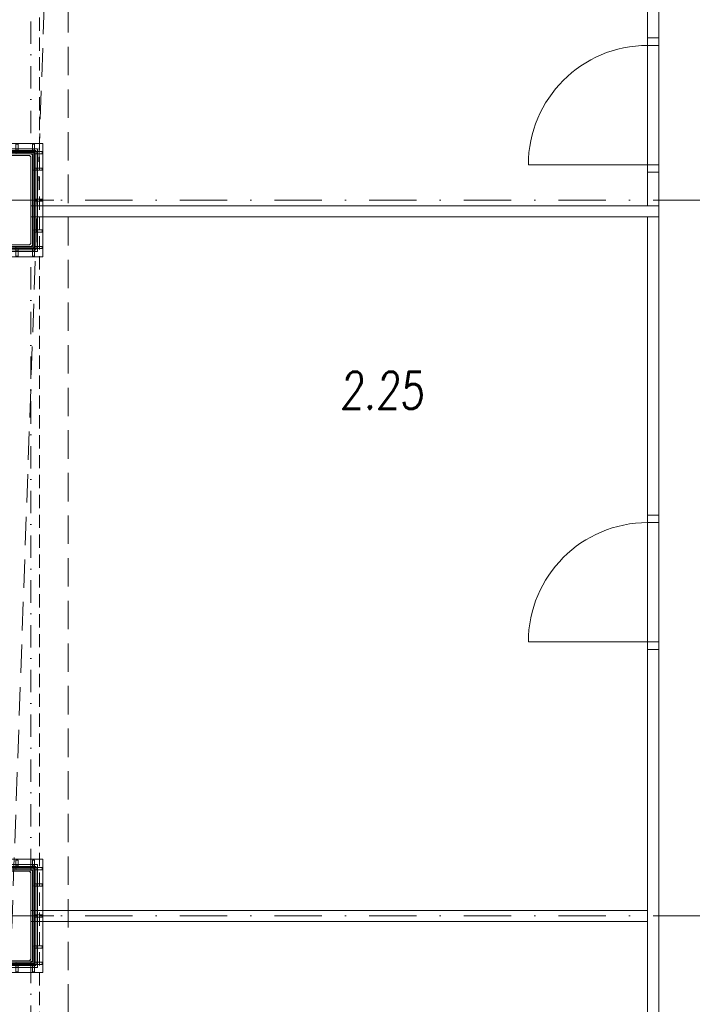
# Model space of a CAD drawing. Header units: millimetres. Extents: x 144573 to 336993, y 74252 to 247042.
# Tile 96 of 256: x 147586 to 152099, y 185863 to 192465. Entities that reach past the tile are written whole.
import ezdxf

# ---------------------------------------------------------------- set-up
doc = ezdxf.new("R2010")
doc.units = ezdxf.units.MM
for name, pattern in [('CK_Čerchovaná 50', [6, 3, -1.5, 0, -1.5]), ('DASHDOTX2', [2, 1, -0.5, 0, -0.5]), ('ČERCHOVANÁ', [25.4, 12.7, -6.35, 0, -6.35]), ('ČÁRKOVANÁ', [19.05, 12.7, -6.35])]:
    doc.linetypes.add(name, pattern=pattern)
for name, color, linetype, lineweight in [('DVERE', 255, 'Continuous', 0), ('HU-obrys', 255, 'Continuous', 0), ('HU-ocel pohled', 255, 'Continuous', 0), ('HU-ocel rez', 255, 'Continuous', 0), ('HU-osy', 255, 'DASHDOTX2', 0), ('HU-slaba odstin sedi 254', 255, 'Continuous', 0), ('KOTY 50', 255, 'Continuous', 0), ('NOVA', 255, 'Continuous', 0), ('NOVÁ TLUSTÁ', 255, 'Continuous', 0), ('OSY', 255, 'Continuous', 0), ('POPIS2', 255, 'Continuous', 0), ('TENKA', 255, 'Continuous', 0)]:
    doc.layers.add(name, color=color, linetype=linetype, lineweight=lineweight)
doc.layers.get('KOTY 50').off()
doc.styles.add('CS-ROMANS', font='romans.shx', dxfattribs={"width": 0.75, "oblique": 5})

# ---------------------------------------------------------------- blocks, each defined once
blk = doc.blocks.new('A$C657B7939')
at = {"layer": 'HU-slaba odstin sedi 254'}
h = blk.add_hatch(color=256, dxfattribs=at)
h.dxf.hatch_style = 1
h.paths.add_polyline_path([(0.01, 0.1135, 0.414214), (0.0035, 0.12), (0, 0.12), (0, 0), (0.12, 0), (0.12, 0.0035, 0.414214), (0.1135, 0.01), (0.023, 0.01, -0.414214), (0.01, 0.023)])
for p, q in [((0, 0.12), (0.0035, 0.12)), ((0, 0), (0, 0.12)), ((0.01, 0.1135), (0.01, 0.023)), ((0.023, 0.01), (0.1135, 0.01)), ((0.12, 0.0035), (0.12, 0)), ((0.12, 0), (0, 0))]:
    blk.add_line(p, q)
for centre, radius, start, end in [((0.0035, 0.1135), 0.0065, 0, 90), ((0.023, 0.023), 0.013, 180, 270), ((0.1135, 0.0035), 0.0065, 0, 90)]:
    blk.add_arc(centre, radius, start, end)
blk = doc.blocks.new('ztužení sloupů 2')
at = {"layer": 'HU-obrys', "ltscale": 100}
blk.add_lwpolyline([(141108.3, 177277.9), (141108.3, 176697.9), (141118.3, 176687.9), (141498.3, 176687.9), (141508.3, 176697.9), (141508.3, 177277.9), (141498.3, 177287.9), (141118.3, 177287.9)], close=True, dxfattribs=at)
at = {"layer": 'HU-ocel pohled'}
for p, q in [((141083.3, 177362.9), (141083.3, 177312.9)), ((141098.3, 177362.9), (141083.3, 177362.9)), ((141098.3, 177362.9), (141098.3, 177312.9)), ((141193, 177362.9), (141193, 177312.9)), ((141193, 177362.9), (141208, 177362.9)), ((141208, 177362.9), (141208, 177312.9)), ((141408, 177362.9), (141408, 177312.9)), ((141423, 177362.9), (141408, 177362.9)), ((141423, 177362.9), (141423, 177312.9)), ((141518.3, 177362.9), (141518.3, 177312.9)), ((141533.3, 177362.9), (141518.3, 177362.9)), ((141533.3, 177362.9), (141533.3, 177312.9)), ((141028, 177297.9), (141083.3, 177297.9)), ((141033.3, 177312.9), (141083.3, 177312.9)), ((141033.3, 177297.9), (141033.3, 177312.9)), ((141073.3, 177297.9), (141073.3, 177312.9)), ((141098.3, 177322.9), (141083.3, 177322.9)), ((141193, 177322.9), (141208, 177322.9)), ((141423, 177322.9), (141408, 177322.9)), ((141533.3, 177322.9), (141518.3, 177322.9)), ((141583.3, 177312.9), (141533.3, 177312.9)), ((141588, 177297.9), (141533.3, 177297.9)), ((141543.3, 177297.9), (141543.3, 177312.9)), ((141583.3, 177297.9), (141583.3, 177312.9)), ((141033.3, 177202.5), (141083.3, 177202.5)), ((141033.3, 177187.5), (141033.3, 177202.5)), ((141033.3, 177187.5), (141083.3, 177187.5)), ((141073.3, 177187.5), (141073.3, 177202.5)), ((141583.3, 177202.9), (141533.3, 177202.9)), ((141583.3, 177187.9), (141533.3, 177187.9)), ((141543.3, 177187.9), (141543.3, 177202.9)), ((141583.3, 177187.9), (141583.3, 177202.9)), ((141033.3, 176995.4), (141083.3, 176995.4)), ((141033.3, 176980.4), (141033.3, 176995.4)), ((141033.3, 176980.4), (141083.3, 176980.4)), ((141073.3, 176980.4), (141073.3, 176995.4)), ((141583.3, 176995.4), (141533.3, 176995.4)), ((141583.3, 176980.4), (141533.3, 176980.4)), ((141543.3, 176980.4), (141543.3, 176995.4)), ((141583.3, 176980.4), (141583.3, 176995.4)), ((141033.3, 176788.2), (141083.3, 176788.2)), ((141033.3, 176773.2), (141033.3, 176788.2)), ((141033.3, 176773.2), (141083.3, 176773.2)), ((141073.3, 176773.2), (141073.3, 176788.2)), ((141583.3, 176787.9), (141533.3, 176787.9)), ((141583.3, 176772.9), (141533.3, 176772.9)), ((141543.3, 176772.9), (141543.3, 176787.9)), ((141583.3, 176772.9), (141583.3, 176787.9)), ((141028, 176677.9), (141083.3, 176677.9)), ((141033.3, 176662.9), (141033.3, 176677.9)), ((141033.3, 176662.9), (141083.3, 176662.9)), ((141073.3, 176662.9), (141073.3, 176677.9)), ((141083.3, 176612.9), (141083.3, 176662.9)), ((141098.3, 176652.9), (141083.3, 176652.9)), ((141098.3, 176612.9), (141098.3, 176662.9)), ((141193, 176612.9), (141193, 176662.9)), ((141193, 176652.9), (141208, 176652.9)), ((141208, 176612.9), (141208, 176662.9)), ((141408, 176612.9), (141408, 176662.9)), ((141423, 176652.9), (141408, 176652.9)), ((141423, 176612.9), (141423, 176662.9)), ((141518.3, 176612.9), (141518.3, 176662.9)), ((141533.3, 176652.9), (141518.3, 176652.9)), ((141588, 176677.9), (141533.3, 176677.9)), ((141533.3, 176612.9), (141533.3, 176662.9)), ((141583.3, 176662.9), (141533.3, 176662.9)), ((141543.3, 176662.9), (141543.3, 176677.9)), ((141583.3, 176662.9), (141583.3, 176677.9)), ((141098.3, 176612.9), (141083.3, 176612.9)), ((141193, 176612.9), (141208, 176612.9)), ((141423, 176612.9), (141408, 176612.9)), ((141533.3, 176612.9), (141518.3, 176612.9))]:
    blk.add_line(p, q, dxfattribs=at)
for points in [[(141028, 177367.9), (141028, 176607.9), (141588, 176607.9), (141588, 177367.9)], [(141083.3, 177312.9), (141083.3, 176662.9), (141533.3, 176662.9), (141533.3, 177312.9)], [(141098.3, 177297.9), (141098.3, 176677.9), (141518.3, 176677.9), (141518.3, 177297.9)]]:
    blk.add_lwpolyline(points, close=True, dxfattribs=at)
at = {"layer": 'HU-osy', "ltscale": 100}
for p, q in [((141308.3, 176604.2), (141308.3, 177371.5)), ((141662.8, 176987.9), (140895.4, 176987.9))]:
    blk.add_line(p, q, dxfattribs=at)
at = {"layer": 'NOVÁ TLUSTÁ', "ltscale": 5}
for points in [[(141063.3, 177332.9), (141553.3, 177332.9), (141553.3, 176642.9), (141063.3, 176642.9)], [(141075.8, 177320.4), (141540.8, 177320.4), (141540.8, 176655.4), (141075.8, 176655.4)], [(141088.3, 177307.9), (141528.3, 177307.9), (141528.3, 176667.9), (141088.3, 176667.9)]]:
    blk.add_lwpolyline(points, close=True, dxfattribs=at)
at = {"layer": 'HU-ocel rez', "ltscale": 30}
for p, xscale, yscale, rotation in [((141088.3, 177307.9), 1000, 1000, 270), ((141528.3, 177307.9), -1000.000000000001, 1000.000000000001, 90), ((141088.3, 176667.9), -1000, 1000, 270), ((141528.3, 176667.9), 1000.000000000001, 1000.000000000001, 90)]:
    blk.add_blockref('A$C657B7939', p, dxfattribs=dict(at, xscale=xscale, yscale=yscale, rotation=rotation))

msp = doc.modelspace()

# ---------------------------------------------------------------- linework, layer by layer
at = {"layer": 'DVERE'}
for p, q in [((151798.98, 191442.759), (151798.98, 192344.836)), ((151798.98, 192342.759), (151798.98, 191442.759)), ((151798.98, 192342.759), (151798.98, 191442.759)), ((151873.98, 191442.759), (151873.98, 192342.759)), ((151873.98, 192342.759), (151873.98, 191442.759)), ((151798.98, 191492.759), (150998.98, 191492.759))]:
    msp.add_line(p, q, dxfattribs=at)
for points in [[(151798.98, 189142.759), (151873.98, 189142.759)], [(151798.98, 189092.759), (151798.98, 188292.759)], [(151873.98, 188292.759), (151873.98, 189092.759)], [(151798.98, 188242.759), (151873.98, 188242.759)]]:
    msp.add_lwpolyline(points, close=True, dxfattribs=at)
msp.add_lwpolyline([(151798.98, 188292.759), (150998.98, 188292.759, -0.41421356), (151798.98, 189092.759)], format="xyb", close=True, dxfattribs=at)
msp.add_arc((151798.98, 191492.759), 800, 90, 180, dxfattribs=at)
at = {"layer": 'NOVA', "linetype": 'ČÁRKOVANÁ', "ltscale": 15}
msp.add_line((147161.48, 175805.259), (147911.48, 197105.259), dxfattribs=at)
at = {"layer": 'NOVA'}
for p, q in [((148661.48, 191217.759), (147661.48, 191217.759)), ((148661.48, 191142.759), (147661.48, 191142.759)), ((151798.98, 191142.759), (151798.98, 181692.759)), ((151873.98, 191142.759), (151873.98, 181467.759)), ((148661.48, 186492.759), (147661.48, 186492.759)), ((148661.48, 186417.759), (147661.48, 186417.759))]:
    msp.add_line(p, q, dxfattribs=at)
at = {"layer": 'NOVA', "linetype": 'ČÁRKOVANÁ', "ltscale": 15}
msp.add_lwpolyline([(154211.48, 175805.259), (147911.48, 175805.259), (147911.48, 197105.259), (154211.48, 197105.259)], dxfattribs=at)
at = {"layer": 'NOVA'}
for points in [[(151798.98, 193617.759), (151798.98, 192342.759)], [(151873.98, 193617.759), (151873.98, 192342.759)], [(151798.98, 192342.759), (151873.98, 192342.759)], [(151798.98, 192292.759), (151873.98, 192292.759)], [(151798.98, 191492.759), (151873.98, 191492.759)], [(151798.98, 191442.759), (151798.98, 191217.759)], [(151798.98, 191442.759), (151873.98, 191442.759)], [(151873.98, 191442.759), (151873.98, 191142.759)], [(148661.48, 191217.759), (151873.98, 191217.759)], [(148661.48, 191142.759), (151873.98, 191142.759)], [(151798.98, 189092.759), (151873.98, 189092.759)], [(151798.98, 188292.759), (151873.98, 188292.759)], [(148661.48, 186492.759), (151798.98, 186492.759)], [(148661.48, 186417.759), (151798.98, 186417.759)]]:
    msp.add_lwpolyline(points, close=True, dxfattribs=at)
at = {"layer": 'OSY', "linetype": 'ČERCHOVANÁ', "ltscale": 25}
for p, q in [((173748.036, 191255.259), (146109.064, 191255.259)), ((173748.036, 186455.259), (146109.064, 186455.259))]:
    msp.add_line(p, q, dxfattribs=at)
at = {"layer": 'TENKA', "linetype": 'CK_Čerchovaná 50', "ltscale": 50}
for p, q in [((147661.48, 195755.259), (147661.48, 191555.259)), ((147661.48, 186755.259), (147661.48, 190955.259)), ((147661.48, 186155.259), (147661.48, 181955.259))]:
    msp.add_line(p, q, dxfattribs=at)
at = {"layer": 'TENKA', "linetype": 'ČÁRKOVANÁ', "ltscale": 7}
msp.add_lwpolyline([(147718.98, 197855.259), (172861.48, 197855.259), (172861.48, 175055.259), (147718.98, 175055.259)], close=True, dxfattribs=at)

# ---------------------------------------------------------------- block references
at = {"layer": 'KOTY 50'}
for p in [(6153.153, 14267.4), (6153.153, 9467.4)]:
    msp.add_blockref('ztužení sloupů 2', p, dxfattribs=at)

# ---------------------------------------------------------------- texts
at = {"layer": 'POPIS2', "ltscale": 15, "style": 'CS-ROMANS', "oblique": 5, "width": 0.75}
msp.add_text('2.25', height=250, dxfattribs=at).set_placement((149734.261, 189854.862))

doc.saveas('drawing.dxf')
